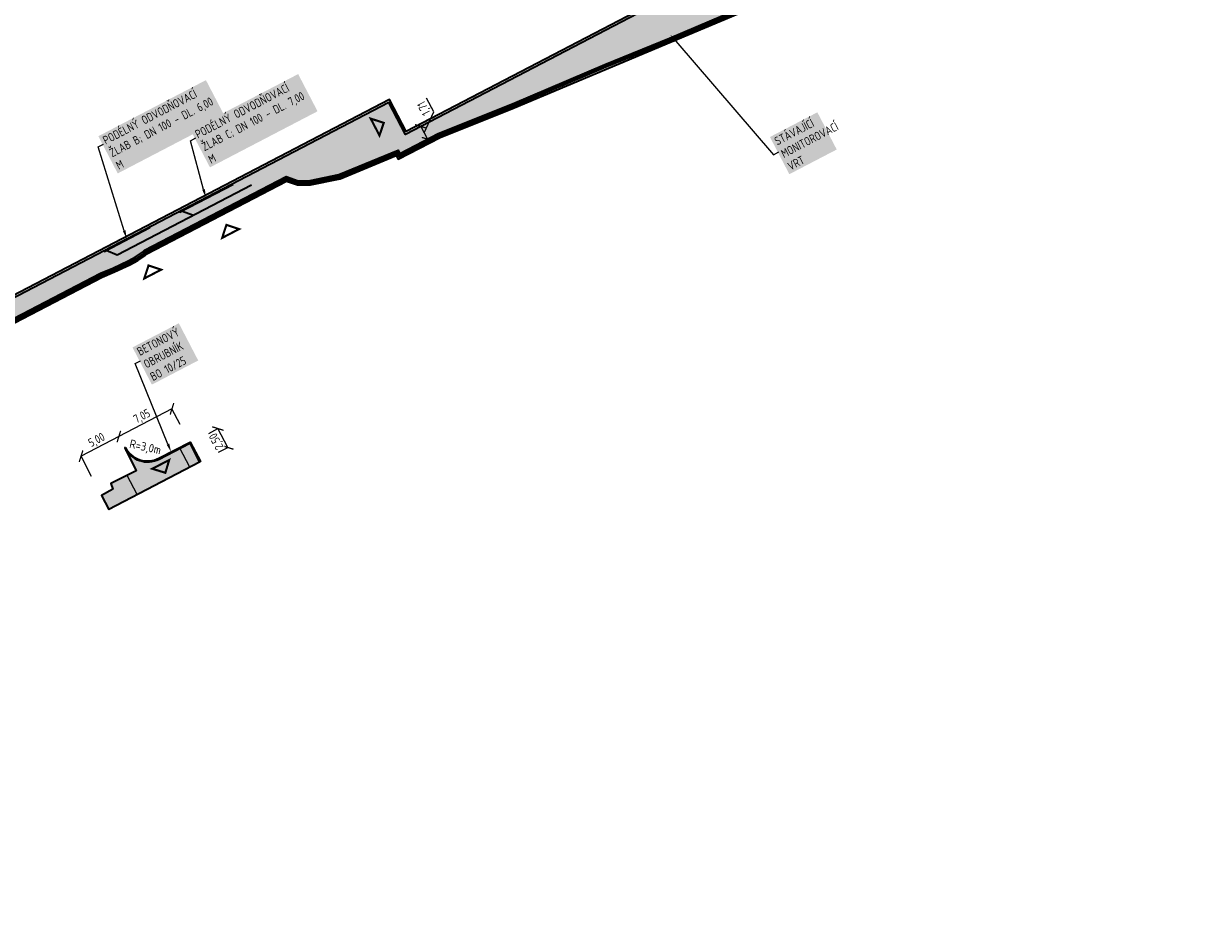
# Model space of a CAD drawing. Header units: metres. Extents: x -1063708 to -534076, y -2175421 to -1086750.
# Tile 4 of 7: x -534232 to -534092, y -1086969 to -1086864. Entities that reach past the tile are written whole.
import ezdxf
from ezdxf import colors
from ezdxf.entities.mleader import LeaderData, LeaderLine
from ezdxf.math import Vec2, Vec3

# ---------------------------------------------------------------- set-up
doc = ezdxf.new("R2010")
doc.units = ezdxf.units.M
doc.header["$LTSCALE"] = 0.7
doc.linetypes.add('CONTINOUS', pattern=[0])
for name, color, linetype, lineweight in [('AG_kanal destova', 24, 'G_POTR_626_PN', 35), ('AG_komunikace', 240, 'CONTINOUS', 50), ('AG_koty souradnice značky', 240, 'Continuous', 13), ('RP_kom_popis', 240, 'Continuous', 35), ('RP_kom_srafy_asfalt', 41, 'Continuous', 18), ('RP_komunikace', 240, 'Continuous', 35)]:
    doc.layers.add(name, color=color, linetype=linetype, lineweight=lineweight)
doc.layers.add('RP_kom_odvodnění', color=160, linetype='Continuous')
doc.layers.add('RP_kom_odvodnění popis', color=160, linetype='Continuous')
doc.layers.add('RP_kom_srafy_hranice', color=111, linetype='Continuous', lineweight=18, plot=False)
doc.styles.add('GENERATED_STYLE_3', font='arialbd.ttf')
doc.styles.add('PM-Poznámka', font='isocpeur.ttf', dxfattribs={"width": 0.8})
doc.styles.get("Standard").update_dxf_attribs({"font": 'isocpeur.ttf', "width": 0.8})
doc.linetypes.add('G_POTR_626_PN', pattern='A,0.5,-1,2,-6.5,[8,hpfmlin.shx,S=1,R=0,X=0,Y=0],-6.5,2,-1,0.5', length=20)
doc.linetypes.add('HP_03_DEM', pattern='A,0,[234,hpfmlin.shx,S=1,R=0,X=0,Y=0],-12.5', length=12.5)
doc.dimstyles.new('PM-Kom_Pozn', dxfattribs={"dimscale": 0, "dimtxt": 2, "dimasz": 2, "dimexe": 0, "dimexo": 5, "dimgap": 0.35, "dimtad": 1, "dimzin": 1, "dimtxsty": 'PM-Poznámka', "dimblk": 'ARCHTICK', "dimcen": 2.5, "dimclrd": 256, "dimclre": 256, "dimclrt": 256, "dimaunit": 2, "dimadec": 6, "dimazin": 0, "dimtfac": 1, "dimtmove": 1, "dimatfit": 3, "dimldrblk": 'DOTSMALL', "dimfxl": 10, "dimfxlon": 1, "dimtfill": 1, "dimlwd": 18, "dimlwe": 18, "dimarcsym": 0})

# ---------------------------------------------------------------- blocks, each defined once
blk = doc.blocks.new('_ARCHTICK')
at = {"color": 0, "linetype": 'ByBlock', "const_width": 0.15}
blk.add_lwpolyline([(-0.5, -0.5), (0.5, 0.5)], dxfattribs=at)
blk = doc.blocks.new('*D27')
at = {"layer": 'Defpoints', "color": 0, "transparency": 16777216}
for p in [(-534186.71, -1086876.97), (-534184.1, -1086877.53), (-534185.92, -1086878.48)]:
    blk.add_point(p, dxfattribs=at)
at = {"layer": 'RP_kom_popis', "linetype": 'Continuous', "lineweight": 18, "transparency": 16777216}
for p, q in [((-534183.35, -1086874.32), (-534184.2, -1086872.7)), ((-534184.49, -1086876.77), (-534183.35, -1086874.32)), ((-534184.89, -1086876.02), (-534184.1, -1086877.53))]:
    blk.add_line(p, q, dxfattribs=at)
at = {"layer": 'RP_kom_popis', "lineweight": 18, "transparency": 16777216, "rotation": 297.51345}
blk.add_blockref('_ARCHTICK', (-534184.1, -1086877.53), dxfattribs=at)
at = {"layer": 'RP_kom_popis', "transparency": 16777216, "insert": (-534184.46, -1086873.87), "char_height": 1, "attachment_point": 5, "rotation": 117.5134, "style": 'PM-Poznámka', "bg_fill": 3, "box_fill_scale": 1.1, "bg_fill_color": 256, "bg_fill_true_color": 13158600, "bg_fill_transparency": 0}
blk.add_mtext('1,71', dxfattribs=at)
at = {"layer": 'RP_kom_popis', "lineweight": 18, "transparency": 16777216, "rotation": 117.51345}
blk.add_blockref('_ARCHTICK', (-534184.89, -1086876.02), dxfattribs=at)
blk = doc.blocks.new('_DotSmall')
at = {"color": 0, "linetype": 'ByBlock', "const_width": 0.5}
blk.add_lwpolyline([(-0.0625, 0, 1), (0.0625, 0, 1)], format="xyb", close=True, dxfattribs=at)
blk = doc.blocks.new('vjezd')
at = {"layer": 'AG_koty souradnice značky', "const_width": 0.25}
blk.add_lwpolyline([(-976055.61, -717182.35), (-976053.37, -717182.35), (-976054.46, -717181.22)], close=True, dxfattribs=at)
blk = doc.blocks.new('*D39')
at = {"layer": 'Defpoints', "color": 0, "transparency": 16777216}
for p in [(-534212.06, -1086913.28), (-534210.9, -1086915.5)]:
    blk.add_point(p, dxfattribs=at)
at = {"layer": 'RP_kom_popis', "linetype": 'Continuous', "lineweight": 18, "transparency": 16777216}
for p, q in [((-534209.84, -1086912.13), (-534208.76, -1086911.56)), ((-534207.6, -1086913.78), (-534208.76, -1086911.56)), ((-534208.69, -1086914.34), (-534207.6, -1086913.78))]:
    blk.add_line(p, q, dxfattribs=at)
at = {"layer": 'RP_kom_popis', "lineweight": 18, "transparency": 16777216}
for p, rotation in [((-534208.76, -1086911.56), 117.51345), ((-534207.6, -1086913.78), 297.51345)]:
    blk.add_blockref('_ARCHTICK', p, dxfattribs=dict(at, rotation=rotation))
at = {"layer": 'RP_kom_popis', "transparency": 16777216, "insert": (-534208.87, -1086913.03), "char_height": 1, "attachment_point": 5, "rotation": 117.5134, "style": 'PM-Poznámka', "bg_fill": 3, "box_fill_scale": 1.1, "bg_fill_color": 256, "bg_fill_true_color": 13158600, "bg_fill_transparency": 0}
blk.add_mtext('2,50', dxfattribs=at)
at = {"layer": 'Defpoints', "color": 0, "transparency": 16777216}
blk.add_point((-534208.76, -1086911.56), dxfattribs=at)
blk = doc.blocks.new('*D41')
at = {"layer": 'Defpoints', "color": 0, "transparency": 16777216}
for p in [(-534220.41, -1086912.5), (-534219.72, -1086913.83), (-534212.06, -1086913.28)]:
    blk.add_point(p, dxfattribs=at)
at = {"layer": 'RP_kom_popis', "linetype": 'Continuous', "lineweight": 18, "transparency": 16777216}
for p, q in [((-534214.16, -1086909.24), (-534220.41, -1086912.5)), ((-534213.21, -1086911.07), (-534214.16, -1086909.24))]:
    blk.add_line(p, q, dxfattribs=at)
at = {"layer": 'RP_kom_popis', "lineweight": 18, "transparency": 16777216}
for p, rotation in [((-534214.16, -1086909.24), 27.51344999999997), ((-534220.41, -1086912.5), 207.51345)]:
    blk.add_blockref('_ARCHTICK', p, dxfattribs=dict(at, rotation=rotation))
at = {"layer": 'RP_kom_popis', "transparency": 16777216, "insert": (-534217.65, -1086910.18), "char_height": 1, "attachment_point": 5, "rotation": 27.5134, "style": 'PM-Poznámka', "bg_fill": 3, "box_fill_scale": 1.1, "bg_fill_color": 256, "bg_fill_true_color": 13158600, "bg_fill_transparency": 0}
blk.add_mtext('7,05', dxfattribs=at)
blk = doc.blocks.new('*D40')
at = {"layer": 'Defpoints', "color": 0, "transparency": 16777216}
for p in [(-534219.72, -1086913.83), (-534224.86, -1086914.81), (-534222.46, -1086919.42)]:
    blk.add_point(p, dxfattribs=at)
at = {"layer": 'RP_kom_popis', "linetype": 'Continuous', "lineweight": 18, "transparency": 16777216}
for p in [(-534220.41, -1086912.5), (-534223.62, -1086917.2)]:
    blk.add_line(p, (-534224.86, -1086914.81), dxfattribs=at)
at = {"layer": 'RP_kom_popis', "lineweight": 18, "transparency": 16777216}
for p, rotation in [((-534220.41, -1086912.5), 27.51344999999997), ((-534224.86, -1086914.81), 207.51345)]:
    blk.add_blockref('_ARCHTICK', p, dxfattribs=dict(at, rotation=rotation))
at = {"layer": 'RP_kom_popis', "transparency": 16777216, "insert": (-534222.99, -1086912.97), "char_height": 1, "attachment_point": 5, "rotation": 27.5134, "style": 'PM-Poznámka', "bg_fill": 3, "box_fill_scale": 1.1, "bg_fill_color": 256, "bg_fill_true_color": 13158600, "bg_fill_transparency": 0}
blk.add_mtext('5,00', dxfattribs=at)

msp = doc.modelspace()

# ---------------------------------------------------------------- hatches: boundary and pattern name
at = {"layer": 'RP_kom_srafy_asfalt', "transparency": 33554577}
h = msp.add_hatch(color=256, dxfattribs=at)
h.dxf.hatch_style = 1
edge = h.paths.add_edge_path()
edge.add_line((-534366.943, -1086966.059), (-534367.944, -1086966.479))
edge.add_line((-534367.944, -1086966.479), (-534369.119, -1086966.968))
edge.add_line((-534369.119, -1086966.968), (-534368.034, -1086969.051))
edge.add_line((-534368.034, -1086969.051), (-534222.595, -1086893.297))
edge.add_line((-534222.595, -1086893.297), (-534221.121, -1086892.676))
edge.add_line((-534221.121, -1086892.676), (-534219.318, -1086891.834))
edge.add_line((-534219.318, -1086891.834), (-534218.423, -1086891.356))
edge.add_line((-534218.423, -1086891.356), (-534217.658, -1086890.815))
edge.add_line((-534217.658, -1086890.815), (-534217.386, -1086890.584))
edge.add_line((-534217.386, -1086890.584), (-534200.738, -1086881.912))
edge.add_line((-534200.738, -1086881.912), (-534199.32, -1086882.41))
edge.add_line((-534199.32, -1086882.41), (-534197.861, -1086882.4))
edge.add_line((-534197.861, -1086882.4), (-534194.484, -1086881.69))
edge.add_line((-534194.484, -1086881.69), (-534187.552, -1086878.807))
edge.add_line((-534187.552, -1086878.807), (-534187.339, -1086879.218))
edge.add_line((-534187.339, -1086879.218), (-534182.831, -1086876.87))
edge.add_line((-534182.831, -1086876.87), (-534174.104, -1086873.38))
edge.add_line((-534174.104, -1086873.38), (-534155.642, -1086865.637))
edge.add_line((-534155.642, -1086865.637), (-534149.586, -1086863.078))
edge.add_line((-534149.586, -1086863.078), (-534145.545, -1086861.401))
edge.add_line((-534145.545, -1086861.401), (-534141.812, -1086859.958))
edge.add_line((-534141.812, -1086859.958), (-534139.924, -1086859.228))
edge.add_line((-534139.924, -1086859.228), (-534131.3, -1086856.14))
edge.add_line((-534131.3, -1086856.14), (-534115.644, -1086848.919))
edge.add_line((-534115.644, -1086848.919), (-534115.116, -1086848.691))
edge.add_line((-534115.116, -1086848.691), (-534101.692, -1086841.244))
edge.add_arc((-534106.371, -1086832.808), 9.647, 299.02014, 354.45722)
edge.add_line((-534096.77, -1086833.74), (-534096.669, -1086832.81))
edge.add_arc((-534086.734, -1086833.883), 9.993, 124.60466, 173.83734, ccw=False)
edge.add_arc((-534086.9, -1086833.785), 9.818, 123.03148, 124.13694, ccw=False)
edge.add_line((-534092.252, -1086825.553), (-534094.04, -1086822.355))
edge.add_line((-534094.04, -1086822.355), (-534094.49, -1086822.57))
edge.add_line((-534094.49, -1086822.57), (-534095.48, -1086822.88))
edge.add_line((-534095.48, -1086822.88), (-534096.44, -1086822.95))
edge.add_line((-534096.44, -1086822.95), (-534097.57, -1086822.86))
edge.add_line((-534097.57, -1086822.86), (-534098.46, -1086822.57))
edge.add_line((-534098.46, -1086822.57), (-534101.43, -1086820.53))
edge.add_line((-534101.43, -1086820.53), (-534103.51, -1086818.2))
edge.add_line((-534103.51, -1086818.2), (-534105.97, -1086814.25))
edge.add_line((-534105.97, -1086814.25), (-534116.35, -1086794.52))
edge.add_line((-534116.35, -1086794.52), (-534117.17, -1086792.06))
edge.add_line((-534117.17, -1086792.06), (-534117.42, -1086790.69))
edge.add_line((-534117.42, -1086790.69), (-534117.39, -1086789.25))
edge.add_line((-534117.39, -1086789.25), (-534117.19, -1086787.5))
edge.add_line((-534117.19, -1086787.5), (-534116.66, -1086785.76))
edge.add_line((-534116.66, -1086785.76), (-534115.86, -1086784.28))
edge.add_line((-534115.86, -1086784.28), (-534115.39, -1086783.555))
edge.add_line((-534115.39, -1086783.555), (-534118.669, -1086779.052))
edge.add_line((-534118.669, -1086779.052), (-534118.78, -1086778.9))
edge.add_line((-534118.78, -1086778.9), (-534119.79, -1086778.87))
edge.add_line((-534119.79, -1086778.87), (-534120.72, -1086778.71))
edge.add_line((-534120.72, -1086778.71), (-534122.33, -1086778.24))
edge.add_line((-534122.33, -1086778.24), (-534123.61, -1086777.53))
edge.add_line((-534123.61, -1086777.53), (-534124.14, -1086776.51))
edge.add_line((-534124.14, -1086776.51), (-534124.5, -1086775.53))
edge.add_line((-534124.5, -1086775.53), (-534124.78, -1086773.93))
edge.add_line((-534124.78, -1086773.93), (-534124.92, -1086772.42))
edge.add_line((-534124.92, -1086772.42), (-534124.95, -1086770.88))
edge.add_line((-534124.95, -1086770.88), (-534132.807, -1086769.514))
edge.add_line((-534132.807, -1086769.514), (-534132.982, -1086770.389))
edge.add_arc((-534139.464, -1086768.841), 6.664, 295.31723, 346.57306, ccw=False)
edge.add_line((-534136.614, -1086774.865), (-534137.521, -1086775.338))
edge.add_line((-534137.521, -1086775.338), (-534134.273, -1086781.574))
edge.add_line((-534134.273, -1086781.574), (-534139.363, -1086784.226))
edge.add_line((-534139.363, -1086784.226), (-534113.431, -1086834.013))
edge.add_line((-534113.431, -1086834.013), (-534123.746, -1086839.386))
edge.add_line((-534123.746, -1086839.386), (-534121.785, -1086843.15))
edge.add_line((-534121.785, -1086843.15), (-534186.706, -1086876.966))
edge.add_line((-534186.706, -1086876.966), (-534188.667, -1086873.201))
edge.add_line((-534188.667, -1086873.201), (-534366.943, -1086966.059))
h = msp.add_hatch(color=256, dxfattribs=at)
h.dxf.hatch_style = 1
edge = h.paths.add_edge_path()
edge.add_line((-534222.461, -1086919.416), (-534221.6, -1086921.068))
edge.add_line((-534221.6, -1086921.068), (-534210.904, -1086915.497))
edge.add_line((-534210.904, -1086915.497), (-534212.057, -1086913.283))
edge.add_line((-534212.057, -1086913.283), (-534215.677, -1086915.142))
edge.add_arc((-534217.048, -1086912.474), 3, 206.8799, 297.19336, ccw=False)
edge.add_line((-534219.723, -1086913.83), (-534218.36, -1086916.521))
edge.add_line((-534218.36, -1086916.521), (-534221.35, -1086918.035))
edge.add_line((-534221.35, -1086918.035), (-534221.1, -1086918.7))
edge.add_line((-534221.1, -1086918.7), (-534222.461, -1086919.416))
at = {"layer": 'RP_kom_srafy_hranice', "transparency": 33554457}
h = msp.add_hatch(dxfattribs=at)
h.set_pattern_fill('ANGLE', color=256)
h.set_pattern_definition([(27.51345, (0, 0), (-3.22676841, 6.195013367), [5.08, -1.905]), (117.51345, (0, 0), (-6.195013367, -3.22676841), [5.08, -1.905])])
edge = h.paths.add_edge_path()
edge.add_line((-534222.461, -1086919.416), (-534221.6, -1086921.068))
edge.add_line((-534221.6, -1086921.068), (-534210.904, -1086915.497))
edge.add_line((-534210.904, -1086915.497), (-534212.057, -1086913.283))
edge.add_line((-534212.057, -1086913.283), (-534215.677, -1086915.142))
edge.add_arc((-534217.048, -1086912.474), 3, 206.8799, 297.19336, ccw=False)
edge.add_line((-534219.723, -1086913.83), (-534218.36, -1086916.521))
edge.add_line((-534218.36, -1086916.521), (-534221.35, -1086918.035))
edge.add_line((-534221.35, -1086918.035), (-534221.1, -1086918.7))
edge.add_line((-534221.1, -1086918.7), (-534222.461, -1086919.416))

# ---------------------------------------------------------------- linework, layer by layer
at = {"layer": 'RP_kom_odvodnění'}
for points in [[(-534213.283, -1086886.022), (-534213.283, -1086886.022), (-534207.075, -1086882.789), (-534207.005, -1086882.922), (-534213.214, -1086886.155), (-534213.283, -1086886.022)], [(-534222.147, -1086890.64), (-534222.147, -1086890.64), (-534216.826, -1086887.868), (-534216.757, -1086888.001), (-534222.078, -1086890.773), (-534222.147, -1086890.64)]]:
    msp.add_lwpolyline(points, dxfattribs=at)
at = {"layer": 'RP_kom_odvodnění popis', "linetype": 'G_POTR_626_PN'}
for points in [[(-534212.77, -1086885.925), (-534212.77, -1086885.925), (-534212.839, -1086885.791), (-534213.283, -1086886.022), (-534213.214, -1086886.155), (-534212.77, -1086885.925)], [(-534213.283, -1086886.022), (-534212.77, -1086885.925)], [(-534213.214, -1086886.155), (-534212.839, -1086885.791)], [(-534221.635, -1086890.542), (-534221.635, -1086890.542), (-534221.704, -1086890.409), (-534222.147, -1086890.64), (-534222.078, -1086890.773), (-534221.635, -1086890.542)], [(-534222.147, -1086890.64), (-534221.635, -1086890.542)], [(-534222.078, -1086890.773), (-534221.704, -1086890.409)]]:
    msp.add_lwpolyline(points, dxfattribs=at)
at = {"layer": 'RP_kom_srafy_hranice'}
msp.add_lwpolyline([(-534222.461, -1086919.416), (-534221.6, -1086921.068), (-534210.904, -1086915.497), (-534212.057, -1086913.283), (-534215.677, -1086915.142, -0.4158169), (-534219.723, -1086913.83), (-534218.36, -1086916.521), (-534221.35, -1086918.035), (-534221.1, -1086918.7)], format="xyb", close=True, dxfattribs=at)

# ---------------------------------------------------------------- block references
at = {"layer": 'AG_koty souradnice značky', "color": 251, "lineweight": -3}
for p, rotation in [((552775.523, -1621233.906), 297.51345), ((150.542, 77.171), 27.51344999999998), ((141.38, 72.399), 27.51344999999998)]:
    msp.add_blockref('vjezd', p, dxfattribs=dict(at, rotation=rotation))

# ---------------------------------------------------------------- next in the draw order: leaders
at = {"layer": 'RP_kom_srafy_hranice', "lineweight": 18}
ml = msp.add_multileader_mtext('Standard', dxfattribs=at)
ml.set_content('\\A1;{\\fISOCPEUR|b0|i0|c238|p34;\\W0.8;STÁVAJÍCÍ MONITOROVACÍ VRT}', color=256, style='GENERATED_STYLE_3')
ml.set_leader_properties(color=256, lineweight=9)
ml.build(insert=Vec2(0, 0))
ml.multileader.update_dxf_attribs({"text_left_attachment_type": 2, "text_right_attachment_type": 2, "dogleg_length": 1.44, "arrow_head_size": 1, "scale": 0.5})
ctx = ml.context
ctx.base_point, ctx.scale, ctx.char_height, ctx.arrow_head_size, ctx.landing_gap_size, ctx.plane_origin, ctx.plane_x_axis, ctx.plane_y_axis = Vec3(-534142.769, -1086879.021), 0.5, 1, 1, 0.18, Vec3(-534082.567, -1086864.916), Vec3(0.8869024, 0.4619568, 0), Vec3(-0.4619568, 0.8869024, 0)
ctx.left_attachment, ctx.right_attachment = 2, 2
notes = []
notes.append((ctx, [(1, (1, 1, 0), (-534143.408, -1086879.353), (0.8869024, 0.4619568, 0), 0.72, [(0, [(-534155.539, -1086865.242)], 0, [])])]))
ctx.mtext.insert, ctx.mtext.text_direction, ctx.mtext.rotation, ctx.mtext.width, ctx.mtext.defined_height, ctx.mtext.flow_direction = Vec3(-534143.411, -1086877.4), Vec3(0.8869024, 0.4619568, 0), 0.4802003, 11.37384, 2.623, 5
ctx.mtext.has_bg_fill, ctx.mtext.bg_color, ctx.mtext.bg_scale_factor, ctx.mtext.bg_transparency, ctx.mtext.use_window_bg_color = 1, -1023410177, 1.3, 0, 0
for ctx, leaders in notes:
    for number, flags, end, landing, length, lines in leaders:
        leader = LeaderData()
        leader.index, (leader.has_last_leader_line, leader.has_dogleg_vector, leader.attachment_direction) = number, flags
        leader.last_leader_point, leader.dogleg_vector, leader.dogleg_length = Vec3(end), Vec3(landing), length
        for number, points, colour, breaks in lines:
            line = LeaderLine()
            line.index, line.vertices, line.color, line.breaks = number, Vec3.list(points), colors.encode_raw_color(colour), breaks
            leader.lines.append(line)
        ctx.leaders.append(leader)

# ---------------------------------------------------------------- next in the draw order: linework, layer by layer
at = {"layer": 'AG_komunikace', "linetype": 'HP_03_DEM', "ltscale": 0.5}
msp.add_lwpolyline([(-534369.456, -1086966.863), (-534368.14, -1086969.388), (-534365.91, -1086968.227), (-534222.47, -1086893.514), (-534221.029, -1086892.909), (-534219.218, -1086892.064), (-534218.319, -1086891.583), (-534217.487, -1086890.998), (-534217.246, -1086890.793), (-534200.718, -1086882.184), (-534199.362, -1086882.66), (-534197.884, -1086882.65), (-534194.456, -1086881.94), (-534187.668, -1086879.126), (-534187.445, -1086879.555), (-534182.727, -1086877.097), (-534174.014, -1086873.611), (-534163.155, -1086868.975), (-534155.549, -1086865.869), (-534147.7, -1086862.552), (-534145.457, -1086861.636), (-534139.843, -1086859.464), (-534131.195, -1086856.367), (-534115.49, -1086849.123)], dxfattribs=at)

# ---------------------------------------------------------------- next in the draw order: dimensions: what is measured, and where the dimension line sits
at = {"layer": 'RP_kom_popis'}
dim = msp.add_linear_dim(base=(-534184.099, -1086877.53), p1=(-534186.706, -1086876.966), p2=(-534185.918, -1086878.478), angle=117.51345, dimstyle='PM-Kom_Pozn', dxfattribs=at)
dim.commit()
dim.dimension.update_dxf_attribs({"geometry": '*D27', "text_midpoint": (-534183.435, -1086874.164), "dimtype": 160})

# ---------------------------------------------------------------- next in the draw order: leaders
at = {"layer": 'RP_kom_odvodnění popis'}
ml = msp.add_multileader_mtext('Standard', dxfattribs=at)
ml.set_content('\\A1;{\\fISOCPEUR|b0|i0|c238|p34;\\W0.8;PODÉLNÝ ODVODŇOVACÍ ŽLAB C; DN 100 - DL. 7,00 M }', color=256, style='GENERATED_STYLE_3')
ml.set_leader_properties(color=256, lineweight=9)
ml.build(insert=Vec2(0, 0))
ml.multileader.update_dxf_attribs({"text_left_attachment_type": 2, "text_right_attachment_type": 2, "dogleg_length": 1.44, "arrow_head_size": 1, "scale": 0.5})
ctx = ml.context
ctx.base_point, ctx.scale, ctx.char_height, ctx.arrow_head_size, ctx.landing_gap_size, ctx.plane_origin, ctx.plane_x_axis, ctx.plane_y_axis = Vec3(-534211.358, -1086877.388), 0.5, 1, 1, 0.18, Vec3(-534150.477, -1086864.588), Vec3(0.8867989, 0.4621555, 0), Vec3(-0.4621555, 0.8867989, 0)
ctx.left_attachment, ctx.right_attachment = 2, 2
notes = []
notes.append((ctx, [(1, (1, 1, 0), (-534211.996, -1086877.721), (0.8867989, 0.4621555, 0), 0.72, [(0, [(-534210.179, -1086884.406)], 0, [])])]))
ctx.mtext.insert, ctx.mtext.text_direction, ctx.mtext.rotation, ctx.mtext.width, ctx.mtext.defined_height, ctx.mtext.flow_direction = Vec3(-534211.568, -1086876.596), Vec3(0.8867989, 0.4621555, 0), 0.4804244, 27.34209, 2.952, 5
ctx.mtext.has_bg_fill, ctx.mtext.bg_color, ctx.mtext.bg_scale_factor, ctx.mtext.bg_transparency, ctx.mtext.use_window_bg_color = 1, -1023410177, 1.3, 0, 0
at = {"layer": 'RP_kom_popis', "lineweight": 18}
ml = msp.add_multileader_mtext('Standard', dxfattribs=at)
ml.set_content('\\A1;{\\fISOCPEUR|b0|i0|c238|p34;\\W0.8;BETONOVÝ OBRUBNÍK BO 10/25 }', color=256, style='GENERATED_STYLE_3')
ml.set_leader_properties(color=256, lineweight=9)
ml.build(insert=Vec2(0, 0))
ml.multileader.update_dxf_attribs({"text_left_attachment_type": 2, "text_right_attachment_type": 2, "dogleg_length": 0.36, "arrow_head_size": 1, "scale": 0.5})
ctx = ml.context
ctx.base_point, ctx.scale, ctx.char_height, ctx.arrow_head_size, ctx.landing_gap_size, ctx.plane_origin, ctx.plane_x_axis, ctx.plane_y_axis = Vec3(-534217.848, -1086903.587), 0.5, 1, 1, 0.18, Vec3(-534277.186, -1086946.59), Vec3(0.8869024, 0.4619568, 0), Vec3(-0.4619568, 0.8869024, 0)
ctx.left_attachment, ctx.right_attachment = 2, 2
notes.append((ctx, [(0, (1, 1, 0), (-534218.486, -1086903.92), (0.8869024, 0.4619568, 0), 0.72, [(1, [(-534214.258, -1086914.322)], 0, [])])]))
ctx.mtext.insert, ctx.mtext.text_direction, ctx.mtext.rotation, ctx.mtext.width, ctx.mtext.defined_height, ctx.mtext.flow_direction = Vec3(-534218.397, -1086902.144), Vec3(0.8869024, 0.4619568, 0), 0.4802003, 11.08645, 2.778, 5
ctx.mtext.has_bg_fill, ctx.mtext.bg_color, ctx.mtext.bg_scale_factor, ctx.mtext.bg_transparency, ctx.mtext.use_window_bg_color = 1, -1023410177, 1.3, 0, 0
for ctx, leaders in notes:
    for number, flags, end, landing, length, lines in leaders:
        leader = LeaderData()
        leader.index, (leader.has_last_leader_line, leader.has_dogleg_vector, leader.attachment_direction) = number, flags
        leader.last_leader_point, leader.dogleg_vector, leader.dogleg_length = Vec3(end), Vec3(landing), length
        for number, points, colour, breaks in lines:
            line = LeaderLine()
            line.index, line.vertices, line.color, line.breaks = number, Vec3.list(points), colors.encode_raw_color(colour), breaks
            leader.lines.append(line)
        ctx.leaders.append(leader)

# ---------------------------------------------------------------- next in the draw order: block references
at = {"layer": 'AG_koty souradnice značky', "color": 251, "lineweight": -3, "xscale": -1, "rotation": 207.2065982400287}
msp.add_blockref('vjezd', (661747.997, -1278499.286), dxfattribs=at)

# ---------------------------------------------------------------- next in the draw order: texts
at = {"layer": 'RP_kom_popis', "width": 0.9}
msp.add_text('R=3,0m', height=1, rotation=347.60912, dxfattribs=at).set_placement((-534219.233, -1086913.793))

# ---------------------------------------------------------------- next in the draw order: dimensions: what is measured, and where the dimension line sits
at = {"layer": 'RP_kom_popis'}
dim = msp.add_linear_dim(base=(-534208.756, -1086911.564), p1=(-534210.904, -1086915.497), p2=(-534212.057, -1086913.283), angle=117.51345, dimstyle='PM-Kom_Pozn', dxfattribs=at)
dim.commit()
dim.dimension.update_dxf_attribs({"geometry": '*D39', "text_midpoint": (-534208.866, -1086913.029)})

# ---------------------------------------------------------------- next in the draw order: leaders
at = {"layer": 'RP_kom_odvodnění popis'}
ml = msp.add_multileader_mtext('Standard', dxfattribs=at)
ml.set_content('\\A1;{\\fISOCPEUR|b0|i0|c238|p34;\\W0.8;PODÉLNÝ ODVODŇOVACÍ ŽLAB B; DN 100 - DL. 6,00 M }', color=256, style='GENERATED_STYLE_3')
ml.set_leader_properties(color=256, lineweight=9)
ml.build(insert=Vec2(0, 0))
ml.multileader.update_dxf_attribs({"text_left_attachment_type": 2, "text_right_attachment_type": 2, "dogleg_length": 1.44, "arrow_head_size": 1, "scale": 0.5})
ctx = ml.context
ctx.base_point, ctx.scale, ctx.char_height, ctx.arrow_head_size, ctx.landing_gap_size, ctx.plane_origin, ctx.plane_x_axis, ctx.plane_y_axis = Vec3(-534222.206, -1086878.1), 0.5, 1, 1, 0.18, Vec3(-534159.785, -1086869.437), Vec3(0.8867989, 0.4621555, 0), Vec3(-0.4621555, 0.8867989, 0)
ctx.left_attachment, ctx.right_attachment = 2, 2
notes = []
notes.append((ctx, [(1, (1, 1, 0), (-534222.845, -1086878.432), (0.8867989, 0.4621555, 0), 0.72, [(0, [(-534219.487, -1086889.254)], 0, [])])]))
ctx.mtext.insert, ctx.mtext.text_direction, ctx.mtext.rotation, ctx.mtext.width, ctx.mtext.defined_height, ctx.mtext.flow_direction = Vec3(-534222.417, -1086877.307), Vec3(0.8867989, 0.4621555, 0), 0.4804244, 27.34209, 2.952, 5
ctx.mtext.has_bg_fill, ctx.mtext.bg_color, ctx.mtext.bg_scale_factor, ctx.mtext.bg_transparency, ctx.mtext.use_window_bg_color = 1, -1023410177, 1.3, 0, 0
for ctx, leaders in notes:
    for number, flags, end, landing, length, lines in leaders:
        leader = LeaderData()
        leader.index, (leader.has_last_leader_line, leader.has_dogleg_vector, leader.attachment_direction) = number, flags
        leader.last_leader_point, leader.dogleg_vector, leader.dogleg_length = Vec3(end), Vec3(landing), length
        for number, points, colour, breaks in lines:
            line = LeaderLine()
            line.index, line.vertices, line.color, line.breaks = number, Vec3.list(points), colors.encode_raw_color(colour), breaks
            leader.lines.append(line)
        ctx.leaders.append(leader)

# ---------------------------------------------------------------- next in the draw order: linework, layer by layer
at = {"layer": 'AG_kanal destova', "ltscale": 0.7}
for points in [[(-534221.891, -1086890.591), (-534220.59, -1086891.129), (-534204.819, -1086882.885)], [(-534213.027, -1086885.973), (-534211.647, -1086886.455)]]:
    msp.add_lwpolyline(points, dxfattribs=at)

# ---------------------------------------------------------------- next in the draw order: dimensions: what is measured, and where the dimension line sits
at = {"layer": 'RP_kom_popis'}
dim = msp.add_linear_dim(base=(-534220.414, -1086912.496), p1=(-534212.057, -1086913.283), p2=(-534219.72, -1086913.828), angle=27.51345, dimstyle='PM-Kom_Pozn', dxfattribs=at)
dim.commit()
dim.dimension.update_dxf_attribs({"geometry": '*D41', "text_midpoint": (-534217.646, -1086910.181)})

# ---------------------------------------------------------------- next in the draw order: dimensions: what is measured, and where the dimension line sits
dim = msp.add_linear_dim(base=(-534224.859, -1086914.811), p1=(-534219.72, -1086913.828), p2=(-534222.461, -1086919.416), angle=27.51345, text='5,00', dimstyle='PM-Kom_Pozn', dxfattribs=at)
dim.commit()
dim.dimension.update_dxf_attribs({"geometry": '*D40', "text_midpoint": (-534222.994, -1086912.966)})

# ---------------------------------------------------------------- next in the draw order: linework, layer by layer
at = {"layer": 'RP_komunikace'}
for points in [[(-534132.808, -1086769.521), (-534133.017, -1086770.566, -0.2186705), (-534136.614, -1086774.865), (-534137.743, -1086775.453), (-534134.61, -1086781.468), (-534139.701, -1086784.12), (-534113.768, -1086833.907), (-534124.083, -1086839.279), (-534122.122, -1086843.044), (-534186.6, -1086876.628), (-534188.561, -1086872.864), (-534367.059, -1086965.837)], [(-534219.723, -1086913.83), (-534219.723, -1086913.83, 0.4158169), (-534215.677, -1086915.142), (-534212.057, -1086913.283), (-534210.904, -1086915.497), (-534221.6, -1086921.068)], [(-534219.634, -1086913.785, 0.4158169), (-534215.722, -1086915.053), (-534212.014, -1086913.149), (-534210.815, -1086915.451), (-534210.815, -1086915.451)]]:
    msp.add_lwpolyline(points, format="xyb", dxfattribs=at)
for points in [[(-534137.521, -1086775.338), (-534134.273, -1086781.574), (-534139.363, -1086784.226), (-534113.431, -1086834.013), (-534123.746, -1086839.386), (-534121.785, -1086843.15), (-534186.706, -1086876.966), (-534188.667, -1086873.201), (-534366.953, -1086966.064), (-534369.118, -1086966.97)], [(-534369.234, -1086966.747), (-534368.034, -1086969.051), (-534366.025, -1086968.005), (-534222.577, -1086893.287), (-534221.13, -1086892.68), (-534219.33, -1086891.84), (-534218.45, -1086891.37), (-534217.64, -1086890.8), (-534217.386, -1086890.584), (-534200.738, -1086881.912), (-534199.32, -1086882.41), (-534197.91, -1086882.4), (-534194.53, -1086881.7), (-534187.552, -1086878.807), (-534187.339, -1086879.218), (-534182.831, -1086876.87), (-534174.11, -1086873.38), (-534163.251, -1086868.745), (-534155.645, -1086865.638), (-534147.796, -1086862.322), (-534145.55, -1086861.403), (-534139.93, -1086859.23), (-534131.3, -1086856.14)], [(-534365.799, -1086968.451), (-534222.364, -1086893.74), (-534220.927, -1086893.137), (-534219.106, -1086892.287), (-534219.106, -1086892.287), (-534218.187, -1086891.797), (-534217.333, -1086891.196), (-534217.105, -1086891.001), (-534200.699, -1086882.456), (-534199.404, -1086882.911), (-534197.857, -1086882.9), (-534194.382, -1086882.18), (-534187.784, -1086879.445), (-534187.551, -1086879.892), (-534182.622, -1086877.325), (-534173.919, -1086873.842), (-534173.919, -1086873.842), (-534155.453, -1086866.1), (-534147.604, -1086862.783), (-534145.365, -1086861.868), (-534139.756, -1086859.699), (-534131.091, -1086856.594)], [(-534219.634, -1086913.785), (-534219.723, -1086913.83), (-534218.36, -1086916.521), (-534221.35, -1086918.035), (-534221.1, -1086918.7), (-534222.461, -1086919.416), (-534221.6, -1086921.068)]]:
    msp.add_lwpolyline(points, dxfattribs=at)

doc.saveas('drawing.dxf')
